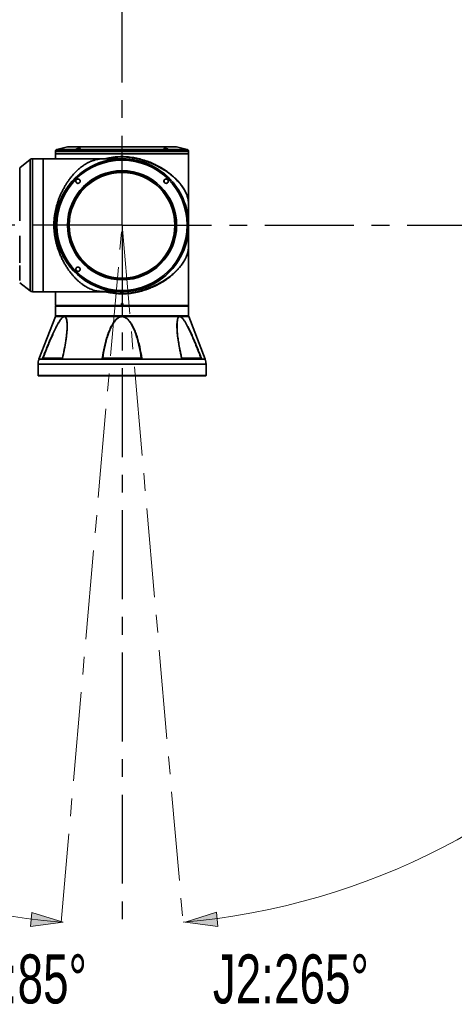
# Model space of a CAD drawing. Header units: millimetres. Extents: x 0 to 840, y 0 to 594.
# Tile 11 of 28: x 273 to 335, y 261 to 401. Entities that reach past the tile are written whole.
import ezdxf

# ---------------------------------------------------------------- set-up
doc = ezdxf.new("R2010")
doc.units = ezdxf.units.MM
doc.linetypes.add('CENTERX2', pattern=[20.32, 12.7, -2.54, 2.54, -2.54])
doc.layers.get('0').update_dxf_attribs({"lineweight": 18})
doc.layers.add('中心线层', color=6, linetype='CENTERX2', lineweight=25)
doc.layers.add('标注层', color=150, linetype='Continuous', lineweight=18)
doc.styles.add('SLDTEXTSTYLE1', font='txt', dxfattribs={"width": 0.7})
doc.dimstyles.new('SLDDIMSTYLE1', dxfattribs={"dimtxt": 7, "dimasz": 4, "dimexe": 0, "dimexo": 0.0625, "dimgap": 1.75, "dimtad": 0, "dimtih": 1, "dimtoh": 1, "dimdec": 0, "dimlfac": 10, "dimrnd": 1e-09, "dimzin": 12, "dimdsep": 46, "dimtxsty": 'SLDTEXTSTYLE1', "dimcen": 0, "dimdle": 8, "dimadec": 0, "dimazin": 3, "dimtfac": 1, "dimtdec": 3, "dimtofl": 0, "dimtmove": 0, "dimatfit": 3, "dimfxl": 1, "dimfrac": 2, "dimtolj": 1, "dimarcsym": 0})

# ---------------------------------------------------------------- blocks, each defined once
blk = doc.blocks.new('块1')
at = {"linetype": 'Continuous'}
blk.add_hatch(color=7, dxfattribs=at).paths.add_polyline_path([(1094.87, 1153.97), (1089.77, 1130.97), (1099.97, 1130.97)], flags=0)
at = {"color": 7, "linetype": 'Continuous', "lineweight": 18}
for p, q in [((1094.87, 1153.97), (1089.77, 1130.97)), ((1099.97, 1130.97), (1094.87, 1153.97)), ((1089.77, 1130.97), (1099.97, 1130.97))]:
    blk.add_line(p, q, dxfattribs=at)
blk = doc.blocks.new('SW_CENTERMARKSYMBOL_1')
at = {"layer": '中心线层', "color": 0}
for p, q in [((0, 0.1), (0, 100.05)), ((-0.1, 0), (-100.05, 0)), ((0, 0), (-0.05, 0)), ((0, 0), (0, 0.05)), ((0, 0), (0, -0.05)), ((0, 0), (0.05, 0)), ((0.1, 0), (100.05, 0)), ((0, -0.1), (0, -100.05))]:
    blk.add_line(p, q, dxfattribs=at)
blk = doc.blocks.new('SW_CENTERMARKSYMBOL_4')
at = {"layer": '中心线层', "color": 0}
for p, q in [((0, 0.1), (0, 100.05)), ((-0.1, 0), (-100.05, 0)), ((0, 0), (-0.05, 0)), ((0, 0), (0, 0.05)), ((0, 0), (0, -0.05)), ((0, 0), (0.05, 0)), ((0.1, 0), (100.05, 0)), ((0, -0.1), (0, -100.05))]:
    blk.add_line(p, q, dxfattribs=at)
blk = doc.blocks.new('*X32')
at = {"layer": '标注层', "linetype": 'Continuous'}
blk.add_hatch(color=0, dxfattribs=at).paths.add_polyline_path([(358.86, 442.08), (362.18, 444.41), (361.24, 445.36)], flags=0)
at = {"layer": '标注层', "color": 0, "linetype": 'Continuous'}
for q in [(358.86, 442.08), (381.93, 459.1)]:
    blk.add_line((376.15, 459.1), q, dxfattribs=at)
at = {"layer": '标注层', "color": 0, "insert": (391.78, 459.1), "char_height": 7, "width": 35.9151, "attachment_point": 5, "style": 'SLDTEXTSTYLE1'}
blk.add_mtext('%%C1000', dxfattribs=at)

msp = doc.modelspace()

# ---------------------------------------------------------------- linework, layer by layer
at = {"color": 7, "linetype": 'Continuous', "lineweight": 35}
for p, q in [((279.76, 383.15), (278.25, 382.77)), ((295.24, 383.16), (279.88, 383.16)), ((293.56, 382.92), (293.56, 382.9)), ((294.15, 382.8), (294.15, 382.81)), ((296.87, 382.77), (295.36, 383.15)), ((274.44, 381.36), (272.93, 380.18)), ((276.28, 381.46), (274.75, 381.46)), ((276.31, 381.47), (276.28, 381.44)), ((284.31, 381.47), (276.31, 381.47)), ((278.06, 382.53), (278.06, 382.22)), ((278.09, 382.22), (278.06, 382.19)), ((297.06, 382.22), (278.06, 382.22)), ((278.06, 382.19), (278.06, 381.47)), ((297.06, 382.19), (278.06, 382.19)), ((285.88, 381.46), (284.36, 381.46)), ((287.56, 381.46), (287.35, 381.46)), ((297.06, 382.19), (297.03, 382.22)), ((297.06, 382.22), (297.06, 382.53)), ((297.06, 372.39), (297.06, 382.19)), ((297.06, 360.5), (297.06, 371.54)), ((272.93, 363.74), (274.44, 362.57)), ((274.75, 362.46), (276.28, 362.46)), ((276.28, 362.49), (276.31, 362.46)), ((276.31, 362.46), (276.58, 362.46)), ((276.58, 362.45), (284.31, 362.45)), ((278.06, 362.45), (278.06, 360.5)), ((284.36, 362.46), (285.88, 362.46)), ((287.35, 362.46), (287.56, 362.46)), ((278.06, 360.5), (278.09, 360.47)), ((278.06, 360.5), (287.46, 360.5)), ((278.09, 360.44), (278.06, 360.41)), ((278.06, 360.41), (278.06, 359.02)), ((297.06, 360.41), (278.06, 360.41)), ((287.46, 360.47), (278.09, 360.47)), ((278.09, 360.44), (297.03, 360.44)), ((278.31, 360.47), (278.31, 360.44)), ((287.46, 360.77), (287.66, 360.77)), ((287.46, 360.5), (287.46, 360.77)), ((287.46, 360.47), (287.46, 360.5)), ((287.65, 360.47), (287.46, 360.47)), ((287.66, 360.5), (287.65, 360.47)), ((297.03, 360.47), (287.65, 360.47)), ((287.66, 360.77), (287.66, 360.5)), ((287.66, 360.5), (297.06, 360.5)), ((296.8, 360.44), (296.8, 360.47)), ((297.03, 360.47), (297.06, 360.5)), ((297.06, 360.41), (297.03, 360.44)), ((297.06, 359.02), (297.06, 360.41)), ((278.04, 358.91), (275.69, 352.81)), ((287.46, 358.91), (279.36, 358.91)), ((295.76, 358.91), (287.65, 358.91)), ((299.43, 352.81), (297.08, 358.91)), ((275.56, 352.09), (275.56, 350.49)), ((279.03, 352.93), (276.21, 352.93)), ((276.27, 352.96), (279.03, 352.96)), ((290.38, 352.93), (284.74, 352.93)), ((284.8, 352.96), (290.32, 352.96)), ((296.09, 352.96), (298.85, 352.96)), ((298.91, 352.93), (296.09, 352.93)), ((299.56, 350.49), (299.56, 352.09)), ((275.56, 350.49), (275.59, 350.46)), ((275.56, 350.49), (299.56, 350.49)), ((299.53, 350.46), (275.59, 350.46)), ((299.53, 350.46), (299.56, 350.49))]:
    msp.add_line(p, q, dxfattribs=at)
at = {"color": 8, "linetype": 'Continuous', "lineweight": 35}
for p, q in [((278.25, 382.77), (296.87, 382.77)), ((295.36, 383.15), (279.76, 383.15)), ((280.84, 382.53), (278.06, 382.53)), ((297.06, 382.53), (280.84, 382.53)), ((279.27, 358.91), (278.04, 358.91)), ((278.06, 359.02), (282.81, 359.02)), ((282.81, 359.02), (297.06, 359.02)), ((297.08, 358.91), (295.85, 358.91)), ((299.56, 352.09), (275.56, 352.09)), ((275.69, 352.81), (299.43, 352.81))]:
    msp.add_line(p, q, dxfattribs=at)
at = {"color": 7, "linetype": 'CENTERX2', "lineweight": 18}
for p, q in [((278.84, 272.34), (287.56, 371.96)), ((287.56, 371.96), (296.27, 272.34))]:
    msp.add_line(p, q, dxfattribs=at)
at = {"color": 8, "linetype": 'Continuous', "lineweight": 35}
for points in [[(274.44, 362.57), (274.44, 362.57), (274.44, 362.59), (274.44, 362.65), (274.44, 362.75), (274.44, 362.88), (274.44, 363.04), (274.44, 363.24), (274.44, 363.47), (274.44, 363.74), (274.44, 364.03), (274.44, 364.35), (274.44, 364.71), (274.44, 365.09), (274.44, 365.5), (274.44, 365.93), (274.44, 366.38), (274.44, 366.86), (274.44, 367.35), (274.44, 367.87), (274.44, 368.4), (274.44, 368.94), (274.44, 369.49), (274.44, 370.05), (274.44, 370.62), (274.44, 371.2), (274.44, 371.78), (274.44, 372.35), (274.44, 372.93), (274.44, 373.5), (274.44, 374.07), (274.44, 374.63), (274.44, 375.18), (274.44, 375.72), (274.44, 376.24), (274.44, 376.75), (274.44, 377.24), (274.44, 377.71), (274.44, 378.15), (274.44, 378.58), (274.44, 378.97), (274.44, 379.35), (274.44, 379.69), (274.44, 380), (274.44, 380.29), (274.44, 380.54), (274.44, 380.76), (274.44, 380.95), (274.44, 381.1), (274.44, 381.22), (274.44, 381.3), (274.44, 381.35), (274.44, 381.36)], [(274.75, 367.3), (274.75, 367.82), (274.75, 368.34), (274.75, 368.89), (274.75, 369.44), (274.75, 370), (274.75, 370.57), (274.75, 371.15), (274.75, 371.73), (274.75, 372.31), (274.75, 372.89), (274.75, 373.46), (274.75, 374.03), (274.75, 374.59), (274.75, 375.14), (274.75, 375.68), (274.75, 376.21), (274.75, 376.72), (274.75, 377.21), (274.75, 377.68), (274.75, 378.14), (274.75, 378.56), (274.75, 378.97), (274.75, 379.35), (274.75, 379.7), (274.75, 380.02), (274.75, 380.31), (274.75, 380.57), (274.75, 380.8), (274.75, 381), (274.75, 381.16), (274.75, 381.29), (274.75, 381.38), (274.75, 381.44), (274.75, 381.46), (274.75, 381.46)], [(284.31, 381.47), (284.31, 381.47), (284.31, 381.46), (284.31, 381.43), (284.31, 381.4)], [(272.93, 380.18), (272.93, 380.17), (272.93, 380.12), (272.93, 380.04), (272.93, 379.93), (272.93, 379.78), (272.93, 379.59), (272.93, 379.38), (272.93, 379.13), (272.93, 378.85), (272.93, 378.54), (272.93, 378.2), (272.93, 377.84), (272.93, 377.45), (272.93, 377.04), (272.93, 376.6), (272.93, 376.15), (272.93, 375.68), (272.93, 375.19), (272.93, 374.69), (272.93, 374.18), (272.93, 373.65), (272.93, 373.12), (272.93, 372.59)], [(272.93, 370.45), (272.93, 369.92), (272.93, 369.41), (272.93, 368.9), (272.93, 368.41), (272.93, 367.93), (272.93, 367.47), (272.93, 367.03), (272.93, 366.61)], [(274.75, 362.46), (274.75, 362.47), (274.75, 362.5), (274.75, 362.56), (274.75, 362.66), (274.75, 362.8), (274.75, 362.96), (274.75, 363.17), (274.75, 363.4), (274.75, 363.67), (274.75, 363.97), (274.75, 364.29), (274.75, 364.65), (274.75, 365.03), (274.75, 365.44), (274.75, 365.87), (274.75, 366.33), (274.75, 366.81), (274.75, 367.3)], [(272.93, 366.21), (272.93, 365.84), (272.93, 365.5), (272.93, 365.18), (272.93, 364.89), (272.93, 364.63), (272.93, 364.4), (272.93, 364.21), (272.93, 364.05)], [(272.93, 363.74), (272.93, 363.74)], [(284.31, 362.52), (284.31, 362.49), (284.31, 362.47), (284.31, 362.46), (284.31, 362.45)]]:
    msp.add_lwpolyline(points, dxfattribs=at)
at = {"color": 7, "linetype": 'Continuous', "lineweight": 35}
for points in [[(276.28, 362.46), (276.28, 362.48), (276.28, 362.52), (276.28, 362.61), (276.28, 362.72), (276.28, 362.88), (276.28, 363.06), (276.28, 363.28), (276.28, 363.53), (276.28, 363.81), (276.28, 364.13), (276.28, 364.47), (276.28, 364.84), (276.28, 365.23), (276.28, 365.65), (276.28, 366.1), (276.28, 366.57), (276.28, 367.05), (276.28, 367.56), (276.28, 368.08), (276.28, 368.61), (276.28, 369.16), (276.28, 369.72), (276.28, 370.29), (276.28, 370.86), (276.28, 371.44), (276.28, 372.02), (276.28, 372.6), (276.28, 373.17), (276.28, 373.75), (276.28, 374.31), (276.28, 374.87), (276.28, 375.41), (276.28, 375.95), (276.28, 376.47), (276.28, 376.97), (276.28, 377.45), (276.28, 377.91), (276.28, 378.35), (276.28, 378.77), (276.28, 379.16), (276.28, 379.53), (276.28, 379.86), (276.28, 380.17), (276.28, 380.45), (276.28, 380.69), (276.28, 380.9), (276.28, 381.08), (276.28, 381.23), (276.28, 381.34), (276.28, 381.42), (276.28, 381.46), (276.28, 381.46)], [(276.31, 381.47), (276.31, 381.47), (276.31, 381.43), (276.31, 381.36), (276.31, 381.26), (276.31, 381.12), (276.31, 380.95), (276.31, 380.74), (276.31, 380.5), (276.31, 380.23), (276.31, 379.93), (276.31, 379.6), (276.31, 379.24), (276.31, 378.86), (276.31, 378.45), (276.31, 378.01), (276.31, 377.55), (276.31, 377.08), (276.31, 376.58), (276.31, 376.07), (276.31, 375.54), (276.31, 375), (276.31, 374.44), (276.31, 373.88), (276.31, 373.31), (276.31, 372.74), (276.31, 372.16), (276.31, 371.58), (276.31, 371), (276.31, 370.43), (276.31, 369.86), (276.31, 369.3), (276.31, 368.75), (276.31, 368.22), (276.31, 367.69), (276.31, 367.18), (276.31, 366.69), (276.31, 366.22), (276.31, 365.77), (276.31, 365.34), (276.31, 364.94), (276.31, 364.57), (276.31, 364.22), (276.31, 363.9), (276.31, 363.6), (276.31, 363.34), (276.31, 363.12), (276.31, 362.92), (276.31, 362.76), (276.31, 362.63), (276.31, 362.54), (276.31, 362.48), (276.31, 362.46)], [(284.36, 381.46), (284.36, 381.46), (284.36, 381.46), (284.36, 381.46), (284.36, 381.46)], [(284.36, 362.47), (284.36, 362.47), (284.36, 362.47), (284.36, 362.46), (284.36, 362.46)]]:
    msp.add_lwpolyline(points, dxfattribs=at)
for radius in [9.5, 9.31, 7.8, 7.64, 7.63, 7.55]:
    msp.add_circle((287.56, 371.96), radius, dxfattribs=at)
at = {"color": 7, "linetype": 'Continuous', "lineweight": 18}
msp.add_arc((287.56, 371.96), 100, 275, 265, dxfattribs=at)
at = {"color": 7, "linetype": 'Continuous', "lineweight": 35}
for centre, radius, start, end in [((278.31, 382.53), 0.25, 104.0362, 180), ((279.88, 382.66), 0.5, 90, 104.0362), ((295.24, 382.66), 0.5, 75.9638, 90), ((296.81, 382.53), 0.25, 0, 75.9638), ((274.75, 380.96), 0.5, 90, 127.875), ((287.56, 371.96), 9.5, 45, 270), ((284.31, 381.35), 0.126, 67.6684, 90), ((287.56, 371.96), 9.51, 0.6025, 92.2577), ((287.56, 371.96), 9.51, 268.2671, 359.3975), ((287.56, 371.96), 9.51, 359.3975, 0.6025), ((287.56, 371.96), 9.5, 270, 355), ((274.75, 362.96), 0.5, 232.125, 270), ((276.6, 362.45), 0.022, 179.2325, 180.6025), ((284.31, 362.58), 0.126, 270, 292.3316), ((277.76, 359.02), 0.3, 338.9625, 0), ((279.32, 358.9), 0.0559, 164.8344, 182.5244), ((279.41, 358.89), 0.0569, 158.5036, 176.1909), ((285.96, 358.73), 1.51, 6.1621, 6.8132), ((289.13, 358.74), 1.48, 173.1807, 173.8446), ((295.7, 358.89), 0.0569, 3.8072, 21.4962), ((295.8, 358.9), 0.0558, 357.4693, 15.1704), ((297.36, 359.02), 0.3, 180, 201.0375), ((277.56, 352.09), 2, 158.9625, 180), ((297.56, 352.09), 2, 0, 21.0375)]:
    msp.add_arc(centre, radius, start, end, dxfattribs=at)
for points, knots in [([(281.49, 382.95), (281.5, 382.95), (281.53, 382.95), (281.57, 382.94), (281.59, 382.93), (281.56, 382.9), (281.49, 382.87), (281.39, 382.84), (281.27, 382.82), (281.16, 382.8), (281.09, 382.8), (281.04, 382.79), (281, 382.8), (280.96, 382.8), (280.94, 382.82), (280.96, 382.84), (281.03, 382.87), (281.14, 382.9), (281.26, 382.93), (281.37, 382.94), (281.44, 382.95), (281.47, 382.95), (281.49, 382.95)], [0, 0, 0, 0, 0.041849, 0.083804, 0.167099, 0.250383, 0.33367, 0.416953, 0.500248, 0.583575, 0.62531, 0.667349, 0.709397, 0.751151, 0.834563, 0.917917, 1.001214, 1.084474, 1.167702, 1.250932, 1.292887, 1.334691, 1.334691, 1.334691, 1.334691]), ([(281.48, 382.94), (281.46, 382.94), (281.43, 382.94), (281.36, 382.93), (281.26, 382.92), (281.17, 382.9), (281.11, 382.88), (281.08, 382.87), (281.07, 382.86), (281.06, 382.86), (281.06, 382.86), (281.05, 382.86), (281.03, 382.85), (280.98, 382.83), (280.96, 382.81), (280.97, 382.81), (280.97, 382.81)], [0, 0, 0, 0, 0.0448826, 0.0899427, 0.1794134, 0.2690085, 0.3140716, 0.3366848, 0.3479303, 0.3558355, 0.3580725, 0.3587629, 0.3591661, 0.4489073, 0.5386206, 0.5406299, 0.5406299, 0.5406299, 0.5406299]), ([(281.56, 382.92), (281.56, 382.92), (281.55, 382.93), (281.52, 382.94), (281.49, 382.94), (281.48, 382.94)], [0, 0, 0, 0, 0.04679728, 0.07081183, 0.09475741, 0.09475741, 0.09475741, 0.09475741]), ([(294.01, 382.89), (294.04, 382.88), (294.11, 382.86), (294.16, 382.83), (294.18, 382.81), (294.16, 382.8), (294.13, 382.8), (294.1, 382.79), (294.05, 382.79), (294, 382.8), (293.92, 382.81), (293.82, 382.82), (293.7, 382.85), (293.6, 382.88), (293.54, 382.91), (293.53, 382.93), (293.55, 382.94), (293.57, 382.95), (293.61, 382.95), (293.65, 382.95), (293.71, 382.95), (293.79, 382.94), (293.89, 382.92), (293.97, 382.9), (294.01, 382.89)], [0, 0, 0, 0, 0.083345, 0.166628, 0.249845, 0.291526, 0.333439, 0.375262, 0.41705, 0.458998, 0.500734, 0.584114, 0.667491, 0.75086, 0.834116, 0.917386, 0.959213, 1.001108, 1.042828, 1.084788, 1.126554, 1.168444, 1.251713, 1.335045, 1.335045, 1.335045, 1.335045]), ([(294, 382.88), (293.96, 382.89), (293.89, 382.91), (293.79, 382.93), (293.71, 382.94), (293.66, 382.94), (293.62, 382.94), (293.59, 382.94), (293.56, 382.93), (293.56, 382.93), (293.55, 382.92)], [0, 0, 0, 0, 0.0906341, 0.1810799, 0.2265325, 0.2718309, 0.3173307, 0.3625771, 0.408033, 0.4534445, 0.4534445, 0.4534445, 0.4534445]), ([(294.14, 382.82), (294.12, 382.83), (294.09, 382.85), (294.03, 382.87), (294, 382.88)], [0, 0, 0, 0, 0.0772714, 0.1546278, 0.1546278, 0.1546278, 0.1546278]), ([(277.82, 371.96), (277.82, 372.12), (277.82, 372.44), (277.86, 372.92), (277.92, 373.4), (278, 373.86), (278.1, 374.32), (278.21, 374.76), (278.35, 375.21), (278.5, 375.66), (278.68, 376.11), (278.88, 376.57), (279.1, 377.01), (279.33, 377.43), (279.56, 377.83), (279.82, 378.22), (280.13, 378.65), (280.51, 379.13), (280.98, 379.64), (281.49, 380.11), (281.98, 380.49), (282.42, 380.76), (282.77, 380.95), (283.13, 381.11), (283.5, 381.24), (283.89, 381.34), (284.17, 381.38), (284.31, 381.4)], [0, 0, 0, 0, 0.375806, 0.757502, 1.145975, 1.542066, 1.90947, 2.28766, 2.677104, 3.078235, 3.502192, 3.940343, 4.39304, 4.833354, 5.263157, 5.710419, 6.1753, 6.864977, 7.607187, 8.402205, 9.250251, 9.810227, 10.325549, 10.796291, 11.338917, 11.854085, 12.341352, 12.341352, 12.341352, 12.341352]), ([(284.31, 381.4), (284.32, 381.4), (284.33, 381.41), (284.34, 381.42), (284.36, 381.44), (284.36, 381.45), (284.36, 381.46)], [0, 0, 0, 0, 0.0007568, 0.00559924, 0.03688779, 0.07377514, 0.07377514, 0.07377514, 0.07377514]), ([(284.36, 381.46), (284.41, 381.46), (284.52, 381.46), (284.7, 381.46), (284.87, 381.46), (284.97, 381.46), (285.01, 381.46)], [0, 0, 0, 0, 0.1833952, 0.3664795, 0.5495241, 0.6482963, 0.6482963, 0.6482963, 0.6482963]), ([(287.38, 381.46), (287.36, 381.46), (287.3, 381.46), (287.17, 381.46), (287, 381.46), (286.86, 381.46), (286.74, 381.46), (286.63, 381.46), (286.49, 381.46), (286.27, 381.46), (285.99, 381.46), (285.6, 381.46), (285.25, 381.46), (285.02, 381.46), (284.96, 381.46)], [0, 0, 0, 0, 0.084932, 0.352299, 0.56621, 0.727068, 0.834861, 0.930411, 1.082364, 1.291919, 1.559473, 1.886125, 2.274446, 2.413968, 2.413968, 2.413968, 2.413968]), ([(291.17, 381.1), (291.1, 381.12), (290.99, 381.13), (290.86, 381.16), (290.79, 381.17), (290.75, 381.18), (290.74, 381.18), (290.74, 381.18), (290.74, 381.18), (290.74, 381.18), (290.74, 381.18), (290.74, 381.18), (290.74, 381.18), (290.74, 381.18)], [0, 0, 0, 0, 0.2196767, 0.3295519, 0.4121428, 0.4328901, 0.4381276, 0.4394627, 0.4398092, 0.4399025, 0.4399285, 0.4399372, 0.4399419, 0.4399419, 0.4399419, 0.4399419]), ([(280.99, 378.11), (280.99, 378.09), (281.02, 378.05), (281.09, 377.99), (281.19, 377.94), (281.3, 377.94), (281.41, 377.97), (281.49, 378.03), (281.55, 378.12), (281.58, 378.22), (281.58, 378.31), (281.56, 378.36), (281.55, 378.39), (281.54, 378.42), (281.51, 378.47), (281.44, 378.53), (281.34, 378.57), (281.23, 378.58), (281.12, 378.55), (281.03, 378.49), (280.97, 378.4), (280.94, 378.3), (280.95, 378.19), (280.97, 378.13), (280.99, 378.11)], [0, 0, 0, 0, 0.045265, 0.156707, 0.268148, 0.378507, 0.485965, 0.590113, 0.69216, 0.794221, 0.8983, 0.945313, 0.969272, 0.993363, 1.038629, 1.150067, 1.261479, 1.371445, 1.478559, 1.582733, 1.685143, 1.78756, 1.891652, 1.986626, 1.986626, 1.986626, 1.986626]), ([(281.48, 378.47), (281.49, 378.46), (281.51, 378.44), (281.53, 378.4), (281.55, 378.35), (281.57, 378.27), (281.56, 378.17), (281.51, 378.08), (281.44, 378.01), (281.35, 377.96), (281.25, 377.95), (281.16, 377.97), (281.09, 378.01), (281.05, 378.05), (281.02, 378.08), (281, 378.11), (280.98, 378.16), (280.96, 378.24), (280.97, 378.34), (281.02, 378.43), (281.09, 378.51), (281.18, 378.55), (281.28, 378.56), (281.38, 378.54), (281.44, 378.5), (281.47, 378.48), (281.48, 378.47)], [0, 0, 0, 0, 0.045643, 0.085441, 0.130181, 0.220399, 0.323875, 0.424059, 0.521157, 0.61704, 0.714019, 0.813841, 0.917035, 0.942018, 0.987205, 1.026933, 1.071674, 1.161903, 1.264915, 1.364889, 1.462217, 1.558533, 1.655747, 1.755394, 1.858138, 1.883081, 1.883081, 1.883081, 1.883081]), ([(293.63, 378.04), (293.64, 378.03), (293.68, 377.99), (293.75, 377.96), (293.85, 377.94), (293.95, 377.95), (294.05, 378), (294.12, 378.08), (294.17, 378.18), (294.17, 378.3), (294.15, 378.38), (294.12, 378.44), (294.1, 378.46), (294.07, 378.49), (294.03, 378.52), (293.96, 378.56), (293.86, 378.58), (293.75, 378.57), (293.66, 378.52), (293.58, 378.44), (293.54, 378.33), (293.53, 378.22), (293.56, 378.12), (293.61, 378.06), (293.63, 378.04)], [0, 0, 0, 0, 0.045283, 0.136625, 0.239172, 0.344109, 0.452239, 0.56291, 0.67431, 0.784287, 0.891408, 0.941711, 0.967511, 0.993497, 1.038777, 1.130113, 1.232926, 1.337769, 1.445506, 1.555824, 1.667254, 1.777622, 1.885126, 1.986604, 1.986604, 1.986604, 1.986604]), ([(294.06, 378.47), (294.07, 378.46), (294.11, 378.42), (294.14, 378.35), (294.16, 378.26), (294.14, 378.16), (294.09, 378.07), (294.01, 378), (293.92, 377.96), (293.81, 377.95), (293.71, 377.98), (293.65, 378.03), (293.6, 378.09), (293.56, 378.16), (293.55, 378.26), (293.56, 378.36), (293.61, 378.45), (293.69, 378.52), (293.79, 378.56), (293.89, 378.56), (293.99, 378.53), (294.04, 378.49), (294.06, 378.47)], [0, 0, 0, 0, 0.044777, 0.135171, 0.232268, 0.331618, 0.434048, 0.539166, 0.645355, 0.750283, 0.852055, 0.941354, 0.986132, 1.076534, 1.173363, 1.272837, 1.375697, 1.48118, 1.587307, 1.691794, 1.793185, 1.882727, 1.882727, 1.882727, 1.882727]), ([(297.06, 372.28), (297.06, 372.3), (297.06, 372.34), (297.06, 372.45), (297.06, 372.57), (297.06, 372.69), (297.06, 372.82), (297.06, 373), (297.06, 373.23), (297.06, 373.53), (297.06, 373.9), (297.06, 374.18), (297.06, 374.34), (297.06, 374.34)], [0, 0, 0, 0, 0.135522, 0.350854, 0.52027, 0.645797, 0.778579, 0.951883, 1.16591, 1.421192, 1.718843, 2.06104, 2.064279, 2.064279, 2.064279, 2.064279]), ([(278.17, 370.45), (278.16, 370.52), (278.14, 370.7), (278.1, 370.99), (278.08, 371.32), (278.06, 371.65), (278.06, 371.96), (278.06, 372.25), (278.07, 372.56), (278.09, 372.84), (278.12, 373.06), (278.13, 373.2), (278.14, 373.27), (278.15, 373.3)], [0, 0, 0, 0, 0.220609, 0.545676, 0.881731, 1.217359, 1.524678, 1.794179, 2.106998, 2.444903, 2.625632, 2.779323, 2.856592, 2.856592, 2.856592, 2.856592]), ([(284.31, 362.52), (284.2, 362.54), (283.94, 362.57), (283.61, 362.65), (283.29, 362.76), (282.98, 362.88), (282.68, 363.02), (282.37, 363.19), (282.05, 363.4), (281.72, 363.64), (281.41, 363.9), (281.11, 364.17), (280.83, 364.45), (280.57, 364.74), (280.32, 365.04), (280.05, 365.38), (279.77, 365.78), (279.48, 366.23), (279.21, 366.7), (278.96, 367.2), (278.72, 367.73), (278.52, 368.24), (278.35, 368.71), (278.22, 369.16), (278.1, 369.61), (277.99, 370.12), (277.9, 370.69), (277.83, 371.33), (277.82, 371.75), (277.82, 371.96)], [0, 0, 0, 0, 0.410654, 0.868499, 1.298221, 1.740806, 2.157256, 2.606354, 3.08815, 3.581346, 4.057061, 4.51533, 4.956194, 5.3797, 5.785902, 6.174856, 6.711468, 7.22446, 7.714087, 8.247776, 8.761614, 9.256145, 9.659594, 10.051232, 10.431494, 10.800856, 11.326889, 11.839745, 12.341471, 12.341471, 12.341471, 12.341471]), ([(297.06, 369.58), (297.06, 369.58), (297.06, 369.74), (297.06, 370.03), (297.06, 370.4), (297.06, 370.7), (297.06, 370.93), (297.06, 371.1), (297.06, 371.24), (297.06, 371.36), (297.06, 371.48), (297.06, 371.6), (297.06, 371.69), (297.06, 371.72), (297.06, 371.72)], [0, 0, 0, 0, 0.007996, 0.331833, 0.613511, 0.855093, 1.057638, 1.221648, 1.347314, 1.466096, 1.626409, 1.830175, 2.079376, 2.144462, 2.144462, 2.144462, 2.144462]), ([(278.59, 368.79), (278.59, 368.79), (278.59, 368.79), (278.59, 368.79), (278.59, 368.79), (278.59, 368.78), (278.59, 368.78), (278.6, 368.77), (278.61, 368.74), (278.64, 368.67), (278.7, 368.53), (278.74, 368.42), (278.77, 368.35)], [0, 0, 0, 0, 0.0000163, 0.000045, 0.0001463, 0.0005223, 0.0019584, 0.007568, 0.0297448, 0.1179228, 0.2352921, 0.4699511, 0.4699511, 0.4699511, 0.4699511]), ([(281.04, 365.44), (281.05, 365.43), (281.08, 365.4), (281.16, 365.37), (281.26, 365.35), (281.36, 365.36), (281.46, 365.41), (281.53, 365.49), (281.58, 365.59), (281.58, 365.71), (281.56, 365.79), (281.52, 365.85), (281.49, 365.89), (281.44, 365.93), (281.37, 365.97), (281.27, 365.99), (281.16, 365.98), (281.07, 365.93), (280.99, 365.85), (280.95, 365.74), (280.94, 365.63), (280.97, 365.53), (281.02, 365.47), (281.04, 365.44)], [0, 0, 0, 0, 0.045282, 0.136619, 0.239439, 0.344282, 0.452017, 0.562339, 0.673769, 0.784149, 0.891646, 0.941842, 0.993475, 1.038758, 1.130102, 1.23265, 1.337588, 1.445723, 1.556396, 1.667797, 1.777774, 1.884898, 1.986591, 1.986591, 1.986591, 1.986591]), ([(281.48, 365.88), (281.49, 365.87), (281.52, 365.84), (281.55, 365.77), (281.57, 365.67), (281.55, 365.57), (281.51, 365.48), (281.43, 365.41), (281.33, 365.37), (281.22, 365.37), (281.13, 365.4), (281.06, 365.45), (281.01, 365.5), (280.98, 365.57), (280.96, 365.67), (280.98, 365.77), (281.03, 365.86), (281.1, 365.93), (281.2, 365.97), (281.31, 365.97), (281.4, 365.94), (281.45, 365.9), (281.48, 365.88)], [0, 0, 0, 0, 0.044777, 0.135179, 0.232009, 0.331484, 0.434344, 0.539827, 0.645954, 0.750441, 0.85183, 0.941367, 0.986142, 1.076537, 1.173636, 1.272984, 1.375413, 1.480532, 1.586721, 1.691649, 1.793421, 1.882727, 1.882727, 1.882727, 1.882727]), ([(284.36, 362.47), (284.36, 362.48), (284.36, 362.49), (284.35, 362.5), (284.34, 362.51), (284.33, 362.52), (284.32, 362.52), (284.32, 362.52), (284.31, 362.52), (284.31, 362.52)], [0, 0, 0, 0, 0.03693236, 0.05540068, 0.06463505, 0.07088375, 0.07276544, 0.07340804, 0.07386794, 0.07386794, 0.07386794, 0.07386794]), ([(285.02, 362.47), (284.98, 362.47), (284.87, 362.47), (284.7, 362.47), (284.52, 362.47), (284.41, 362.47), (284.36, 362.47)], [0, 0, 0, 0, 0.110077, 0.2931803, 0.4758095, 0.6578728, 0.6578728, 0.6578728, 0.6578728]), ([(284.98, 362.47), (285.1, 362.47), (285.34, 362.47), (285.66, 362.47), (285.91, 362.47), (286.11, 362.47), (286.26, 362.47), (286.42, 362.47), (286.61, 362.47), (286.83, 362.47), (287.06, 362.47), (287.26, 362.47), (287.35, 362.47), (287.38, 362.47)], [0, 0, 0, 0, 0.284711, 0.555512, 0.775777, 0.946643, 1.071153, 1.212568, 1.398134, 1.627567, 1.900798, 2.218273, 2.395043, 2.395043, 2.395043, 2.395043]), ([(287.38, 362.47), (287.39, 362.47), (287.4, 362.47), (287.38, 362.47), (287.38, 362.47)], [0, 0, 0, 0, 0.01501494, 0.02039949, 0.02039949, 0.02039949, 0.02039949]), ([(276.21, 352.93), (276.42, 353.49), (276.64, 354.04), (276.97, 354.87), (277.09, 355.14), (277.32, 355.68), (277.44, 355.96), (277.62, 356.36), (277.68, 356.5), (277.81, 356.76), (277.87, 356.9), (278, 357.16), (278.07, 357.29), (278.2, 357.55), (278.27, 357.67), (278.41, 357.92), (278.48, 358.04), (278.59, 358.22), (278.62, 358.27), (278.7, 358.38), (278.74, 358.44), (278.82, 358.54), (278.86, 358.59), (278.92, 358.66), (278.94, 358.68), (278.98, 358.73), (279, 358.75), (279.06, 358.8), (279.1, 358.84), (279.17, 358.87), (279.19, 358.88), (279.23, 358.9), (279.25, 358.91), (279.27, 358.91)], [0, 0, 0, 0, 1.698579, 1.698579, 2.547869, 2.547869, 3.397158, 3.397158, 3.821803, 3.821803, 4.246448, 4.246448, 4.671093, 4.671093, 5.095738, 5.095738, 5.520382, 5.520382, 5.732705, 5.732705, 5.945027, 5.945027, 6.15735, 6.15735, 6.263511, 6.263511, 6.369672, 6.369672, 6.581994, 6.581994, 6.688156, 6.688156, 6.794317, 6.794317, 6.794317, 6.794317]), ([(279.27, 358.89), (279.25, 358.89), (279.23, 358.88), (279.19, 358.87), (279.17, 358.86), (279.1, 358.82), (279.06, 358.79), (278.98, 358.71), (278.94, 358.67), (278.86, 358.57), (278.82, 358.52), (278.75, 358.42), (278.71, 358.37), (278.63, 358.26), (278.6, 358.2), (278.49, 358.02), (278.42, 357.9), (278.29, 357.66), (278.22, 357.53), (278.09, 357.28), (278.03, 357.15), (277.9, 356.89), (277.84, 356.76), (277.72, 356.49), (277.66, 356.36), (277.48, 355.96), (277.36, 355.69), (277.14, 355.15), (277.02, 354.88), (276.7, 354.06), (276.48, 353.51), (276.28, 352.96)], [0, 0, 0, 0, 0.104941, 0.104941, 0.209882, 0.209882, 0.419764, 0.419764, 0.629646, 0.629646, 0.839528, 0.839528, 1.04941, 1.04941, 1.259292, 1.259292, 1.679057, 1.679057, 2.098821, 2.098821, 2.518585, 2.518585, 2.938349, 2.938349, 3.358113, 3.358113, 4.197641, 4.197641, 5.03717, 5.03717, 6.716226, 6.716226, 6.716226, 6.716226]), ([(284.74, 352.93), (284.82, 353.49), (284.91, 354.04), (285.1, 354.87), (285.16, 355.14), (285.31, 355.68), (285.4, 355.96), (285.53, 356.36), (285.58, 356.5), (285.68, 356.76), (285.74, 356.9), (285.85, 357.16), (285.91, 357.29), (286.04, 357.55), (286.11, 357.67), (286.25, 357.92), (286.33, 358.04), (286.46, 358.22), (286.5, 358.27), (286.6, 358.38), (286.65, 358.44), (286.75, 358.54), (286.81, 358.59), (286.89, 358.66), (286.92, 358.68), (286.98, 358.73), (287.01, 358.75), (287.11, 358.8), (287.18, 358.84), (287.28, 358.87), (287.32, 358.88), (287.39, 358.9), (287.43, 358.91), (287.46, 358.91)], [0, 0, 0, 0, 1.715421, 1.715421, 2.573132, 2.573132, 3.430843, 3.430843, 3.859698, 3.859698, 4.288553, 4.288553, 4.717409, 4.717409, 5.146264, 5.146264, 5.575119, 5.575119, 5.789547, 5.789547, 6.003975, 6.003975, 6.218402, 6.218402, 6.325616, 6.325616, 6.43283, 6.43283, 6.647258, 6.647258, 6.754472, 6.754472, 6.861685, 6.861685, 6.861685, 6.861685]), ([(287.47, 358.89), (287.43, 358.89), (287.39, 358.88), (287.32, 358.87), (287.29, 358.86), (287.18, 358.82), (287.12, 358.79), (286.99, 358.71), (286.93, 358.67), (286.82, 358.57), (286.77, 358.52), (286.67, 358.42), (286.62, 358.37), (286.53, 358.26), (286.48, 358.2), (286.36, 358.02), (286.28, 357.9), (286.14, 357.66), (286.07, 357.53), (285.95, 357.28), (285.89, 357.15), (285.78, 356.89), (285.73, 356.76), (285.63, 356.49), (285.58, 356.36), (285.44, 355.96), (285.36, 355.69), (285.22, 355.15), (285.15, 354.88), (284.97, 354.06), (284.88, 353.51), (284.8, 352.96)], [0, 0, 0, 0, 0.105983, 0.105983, 0.211967, 0.211967, 0.423933, 0.423933, 0.6359, 0.6359, 0.847866, 0.847866, 1.059833, 1.059833, 1.2718, 1.2718, 1.695733, 1.695733, 2.119666, 2.119666, 2.543599, 2.543599, 2.967532, 2.967532, 3.391466, 3.391466, 4.239332, 4.239332, 5.087198, 5.087198, 6.782931, 6.782931, 6.782931, 6.782931]), ([(287.65, 358.91), (287.73, 358.9), (287.8, 358.89), (287.91, 358.85), (287.94, 358.83), (288.01, 358.8), (288.04, 358.78), (288.14, 358.73), (288.2, 358.68), (288.28, 358.61), (288.31, 358.59), (288.37, 358.54), (288.39, 358.51), (288.52, 358.38), (288.62, 358.27), (288.79, 358.04), (288.87, 357.91), (289.01, 357.67), (289.08, 357.54), (289.21, 357.28), (289.27, 357.15), (289.44, 356.76), (289.54, 356.5), (289.72, 355.96), (289.8, 355.69), (289.95, 355.14), (290.02, 354.87), (290.2, 354.04), (290.3, 353.49), (290.38, 352.93)], [0, 0, 0, 0, 0.214422, 0.214422, 0.321634, 0.321634, 0.428845, 0.428845, 0.643267, 0.643267, 0.750479, 0.750479, 0.85769, 0.85769, 1.286535, 1.286535, 1.71538, 1.71538, 2.144225, 2.144225, 2.573069, 2.573069, 3.430759, 3.430759, 4.288449, 4.288449, 5.146139, 5.146139, 6.861519, 6.861519, 6.861519, 6.861519]), ([(290.31, 352.96), (290.24, 353.51), (290.14, 354.06), (289.96, 354.88), (289.9, 355.15), (289.75, 355.69), (289.67, 355.96), (289.49, 356.49), (289.4, 356.76), (289.23, 357.14), (289.17, 357.27), (289.05, 357.53), (288.98, 357.65), (288.84, 357.9), (288.76, 358.02), (288.59, 358.25), (288.5, 358.37), (288.38, 358.5), (288.35, 358.52), (288.3, 358.57), (288.27, 358.6), (288.19, 358.67), (288.13, 358.71), (288.03, 358.77), (288, 358.78), (287.94, 358.82), (287.9, 358.83), (287.8, 358.87), (287.73, 358.89), (287.65, 358.89)], [0, 0, 0, 0, 1.6957, 1.6957, 2.543551, 2.543551, 3.391401, 3.391401, 4.239251, 4.239251, 4.663176, 4.663176, 5.087101, 5.087101, 5.511026, 5.511026, 5.934951, 5.934951, 6.040933, 6.040933, 6.146914, 6.146914, 6.358877, 6.358877, 6.464858, 6.464858, 6.570839, 6.570839, 6.782802, 6.782802, 6.782802, 6.782802]), ([(295.85, 358.91), (295.89, 358.9), (295.93, 358.89), (295.99, 358.85), (296.01, 358.83), (296.06, 358.8), (296.08, 358.78), (296.14, 358.73), (296.18, 358.68), (296.24, 358.61), (296.26, 358.59), (296.3, 358.54), (296.32, 358.51), (296.42, 358.38), (296.5, 358.27), (296.64, 358.04), (296.71, 357.91), (296.85, 357.67), (296.92, 357.54), (297.05, 357.28), (297.12, 357.15), (297.31, 356.76), (297.43, 356.5), (297.68, 355.96), (297.79, 355.69), (298.03, 355.14), (298.14, 354.87), (298.48, 354.04), (298.7, 353.49), (298.91, 352.93)], [0, 0, 0, 0, 0.212319, 0.212319, 0.318478, 0.318478, 0.424638, 0.424638, 0.636956, 0.636956, 0.743116, 0.743116, 0.849275, 0.849275, 1.273913, 1.273913, 1.69855, 1.69855, 2.123188, 2.123188, 2.547825, 2.547825, 3.3971, 3.3971, 4.246375, 4.246375, 5.09565, 5.09565, 6.7942, 6.7942, 6.7942, 6.7942]), ([(298.84, 352.96), (298.63, 353.51), (298.42, 354.06), (298.09, 354.88), (297.98, 355.15), (297.75, 355.69), (297.64, 355.96), (297.4, 356.49), (297.28, 356.76), (297.09, 357.14), (297.03, 357.27), (296.9, 357.53), (296.84, 357.65), (296.7, 357.9), (296.63, 358.02), (296.49, 358.25), (296.41, 358.37), (296.32, 358.5), (296.3, 358.52), (296.26, 358.57), (296.24, 358.6), (296.18, 358.67), (296.14, 358.71), (296.08, 358.77), (296.06, 358.78), (296.01, 358.82), (295.99, 358.83), (295.93, 358.87), (295.89, 358.89), (295.85, 358.89)], [0, 0, 0, 0, 1.679031, 1.679031, 2.518547, 2.518547, 3.358062, 3.358062, 4.197578, 4.197578, 4.617336, 4.617336, 5.037094, 5.037094, 5.456851, 5.456851, 5.876609, 5.876609, 5.981549, 5.981549, 6.086488, 6.086488, 6.296367, 6.296367, 6.401306, 6.401306, 6.506246, 6.506246, 6.716125, 6.716125, 6.716125, 6.716125]), ([(279.62, 358.55), (279.64, 358.46), (279.68, 358.28), (279.72, 357.88), (279.72, 357.37), (279.69, 356.75), (279.63, 356.11), (279.51, 355.26), (279.32, 354.2), (279.13, 353.36), (279.03, 352.93)], [0, 0, 0, 0, 0.320137, 0.705175, 1.335027, 1.967192, 2.601318, 3.233852, 4.457915, 5.682268, 5.682268, 5.682268, 5.682268]), ([(279.22, 353.82), (279.25, 353.95), (279.37, 354.49), (279.5, 355.25), (279.61, 356.09), (279.68, 356.73), (279.71, 357.35), (279.7, 357.87), (279.67, 358.28), (279.62, 358.54), (279.56, 358.7), (279.52, 358.75), (279.51, 358.77)], [0, 0, 0, 0, 0.368891, 1.533292, 2.145848, 2.759903, 3.372096, 3.982104, 4.353226, 4.723249, 4.915288, 5.025998, 5.025998, 5.025998, 5.025998]), ([(296.09, 352.93), (296, 353.32), (295.82, 354.1), (295.6, 355.26), (295.48, 356.21), (295.42, 356.94), (295.4, 357.47), (295.4, 357.99), (295.45, 358.29), (295.47, 358.44)], [0, 0, 0, 0, 1.13083, 2.262415, 3.392019, 3.931551, 4.470891, 5.034013, 5.576978, 5.576978, 5.576978, 5.576978]), ([(295.62, 358.79), (295.61, 358.78), (295.57, 358.72), (295.52, 358.61), (295.48, 358.43), (295.44, 358.22), (295.42, 357.89), (295.41, 357.45), (295.43, 356.92), (295.48, 356.29), (295.58, 355.55), (295.72, 354.69), (295.86, 353.92), (295.98, 353.44), (296.02, 353.24)], [0, 0, 0, 0, 0.101192, 0.306278, 0.515301, 0.783956, 1.05284, 1.602819, 2.124934, 2.649166, 3.456967, 4.264959, 5.081276, 5.638872, 5.638872, 5.638872, 5.638872]), ([(276.27, 352.96), (276.25, 352.96), (276.24, 352.96), (276.22, 352.95), (276.21, 352.94), (276.21, 352.93)], [0, 0, 0, 0, 0.03454719, 0.03454719, 0.06909439, 0.06909439, 0.06909439, 0.06909439]), ([(279.03, 352.96), (279.02, 352.96), (279.02, 352.96), (279.02, 352.95), (279.02, 352.94), (279.03, 352.93)], [0, 0, 0, 0, 0.01853561, 0.01853561, 0.03707121, 0.03707121, 0.03707121, 0.03707121]), ([(284.8, 352.96), (284.79, 352.96), (284.78, 352.96), (284.76, 352.95), (284.75, 352.94), (284.74, 352.93)], [0, 0, 0, 0, 0.033766, 0.033766, 0.06753201, 0.06753201, 0.06753201, 0.06753201]), ([(290.32, 352.96), (290.33, 352.96), (290.34, 352.96), (290.36, 352.95), (290.37, 352.94), (290.38, 352.93)], [0, 0, 0, 0, 0.033766, 0.033766, 0.06753201, 0.06753201, 0.06753201, 0.06753201]), ([(296.09, 352.96), (296.1, 352.96), (296.1, 352.96), (296.1, 352.95), (296.1, 352.94), (296.09, 352.93)], [0, 0, 0, 0, 0.01853561, 0.01853561, 0.03707121, 0.03707121, 0.03707121, 0.03707121]), ([(298.85, 352.96), (298.86, 352.96), (298.88, 352.96), (298.9, 352.95), (298.9, 352.94), (298.91, 352.93)], [0, 0, 0, 0, 0.03454719, 0.03454719, 0.06909439, 0.06909439, 0.06909439, 0.06909439])]:
    msp.add_open_spline(points, degree=3, knots=knots, dxfattribs=at)
at = {"color": 8, "linetype": 'Continuous', "lineweight": 35}
for points, knots in [([(285.15, 381.46), (285.18, 381.47), (285.36, 381.52), (285.74, 381.59), (286.3, 381.69), (286.93, 381.75), (287.5, 381.77), (288.03, 381.76), (288.5, 381.72), (288.97, 381.66), (289.58, 381.56), (290.33, 381.39), (290.88, 381.2), (291.17, 381.1)], [0, 0, 0, 0, 0.10049, 0.542792, 1.170974, 1.801401, 2.410927, 2.864394, 3.340618, 3.807308, 4.279476, 5.176426, 6.121633, 6.121633, 6.121633, 6.121633]), ([(290.74, 381.18), (290.49, 381.25), (289.98, 381.4), (289.19, 381.58), (288.38, 381.7), (287.55, 381.76), (286.73, 381.7), (286.03, 381.6), (285.61, 381.5), (285.45, 381.46)], [0, 0, 0, 0, 0.812686, 1.627193, 2.441651, 3.255865, 4.06809, 4.881095, 5.372964, 5.372964, 5.372964, 5.372964]), ([(290.74, 381.18), (291, 381.09), (291.52, 380.91), (292.26, 380.59), (292.96, 380.24), (293.67, 379.81), (294.39, 379.31), (295.07, 378.73), (295.66, 378.13), (296.15, 377.52), (296.54, 376.9), (296.78, 376.39), (296.92, 375.98), (296.99, 375.66), (297.03, 375.4), (297.05, 375.16), (297.05, 374.99), (297.06, 374.79), (297.06, 374.54), (297.06, 374.35), (297.06, 374.24), (297.06, 374.23)], [0, 0, 0, 0, 0.649405, 1.301422, 1.959364, 2.618324, 3.496785, 4.375896, 5.251792, 6.129918, 7.008303, 7.885602, 8.325993, 8.76619, 9.207241, 9.372889, 9.539102, 9.705536, 9.87308, 10.095554, 10.123093, 10.123093, 10.123093, 10.123093]), ([(291.17, 381.1), (291.3, 381.06), (291.57, 380.96), (291.95, 380.8), (292.34, 380.62), (292.73, 380.42), (293.11, 380.21), (293.49, 379.98), (293.84, 379.75), (294.16, 379.52), (294.46, 379.29), (294.75, 379.05), (294.97, 378.85), (295.14, 378.69), (295.26, 378.57), (295.39, 378.44), (295.51, 378.31), (295.64, 378.17), (295.78, 378.01), (295.94, 377.81), (296.12, 377.56), (296.3, 377.3), (296.47, 377.02), (296.61, 376.75), (296.74, 376.47), (296.84, 376.23), (296.9, 376.02), (296.94, 375.88), (296.97, 375.74), (297, 375.59), (297.02, 375.43), (297.04, 375.27), (297.05, 375.1), (297.05, 374.95), (297.06, 374.81), (297.06, 374.67), (297.06, 374.47), (297.06, 374.31), (297.06, 374.2)], [0, 0, 0, 0, 0.326488, 0.664649, 1.014702, 1.376841, 1.751243, 2.138067, 2.537458, 2.870706, 3.220951, 3.588246, 3.941185, 4.112068, 4.288902, 4.47169, 4.660433, 4.855133, 5.055792, 5.355896, 5.701866, 6.093703, 6.484286, 6.853965, 7.243309, 7.652318, 7.894152, 8.096237, 8.258582, 8.471563, 8.678146, 8.878321, 9.044254, 9.191112, 9.293316, 9.397294, 9.504766, 9.743484, 9.743484, 9.743484, 9.743484]), ([(278.59, 375.14), (278.65, 375.29), (278.76, 375.61), (278.98, 376.09), (279.23, 376.56), (279.49, 377.01), (279.78, 377.44), (280.13, 377.91), (280.41, 378.24), (280.61, 378.45), (280.7, 378.54), (280.78, 378.63), (280.87, 378.72), (280.96, 378.8), (281.01, 378.86), (281.04, 378.88)], [0, 0, 0, 0, 0.452283, 0.969321, 1.553323, 2.008999, 2.527431, 3.110276, 3.759082, 3.882067, 4.008278, 4.137724, 4.270419, 4.406374, 4.50574, 4.50574, 4.50574, 4.50574]), ([(278.15, 373.3), (278.15, 373.32), (278.16, 373.42), (278.19, 373.61), (278.24, 373.85), (278.29, 374.08), (278.34, 374.29), (278.39, 374.5), (278.45, 374.7), (278.52, 374.92), (278.57, 375.07), (278.59, 375.14)], [0, 0, 0, 0, 0.069707, 0.301207, 0.56082, 0.796294, 1.007357, 1.210804, 1.431996, 1.662469, 1.902367, 1.902367, 1.902367, 1.902367]), ([(278.59, 368.79), (278.55, 368.91), (278.46, 369.16), (278.36, 369.54), (278.27, 369.92), (278.21, 370.23), (278.18, 370.41), (278.17, 370.45)], [0, 0, 0, 0, 0.414541, 0.800828, 1.162212, 1.603487, 1.719346, 1.719346, 1.719346, 1.719346]), ([(281.27, 364.84), (281.14, 364.96), (280.88, 365.19), (280.53, 365.55), (280.18, 365.96), (279.85, 366.38), (279.54, 366.83), (279.26, 367.31), (279, 367.8), (278.77, 368.31), (278.65, 368.63), (278.59, 368.79)], [0, 0, 0, 0, 0.535601, 1.080933, 1.568123, 2.176553, 2.721054, 3.203257, 3.820986, 4.358724, 4.819234, 4.819234, 4.819234, 4.819234]), ([(297.06, 369.8), (297.06, 369.79), (297.06, 369.72), (297.06, 369.59), (297.06, 369.41), (297.06, 369.27), (297.06, 369.15), (297.05, 369.05), (297.05, 368.96), (297.05, 368.87), (297.05, 368.78), (297.04, 368.69), (297.03, 368.6), (297.02, 368.47), (297, 368.32), (296.97, 368.16), (296.92, 367.98), (296.86, 367.78), (296.79, 367.57), (296.72, 367.4), (296.66, 367.29), (296.61, 367.19), (296.56, 367.07), (296.49, 366.96), (296.42, 366.83), (296.32, 366.66), (296.19, 366.46), (296.02, 366.23), (295.85, 366.01), (295.69, 365.81), (295.52, 365.63), (295.36, 365.46), (295.17, 365.27), (294.95, 365.06), (294.69, 364.83), (294.43, 364.61), (294.16, 364.41), (293.89, 364.22), (293.61, 364.02), (293.29, 363.83), (292.95, 363.63), (292.61, 363.45), (292.26, 363.27), (291.92, 363.12), (291.52, 362.95), (291.08, 362.79), (290.59, 362.63), (290.09, 362.49), (289.6, 362.38), (289.09, 362.28), (288.57, 362.21), (288.04, 362.17), (287.51, 362.16), (286.98, 362.18), (286.34, 362.24), (285.73, 362.33), (285.33, 362.43), (285.18, 362.46)], [0, 0, 0, 0, 0.010479, 0.174407, 0.31402, 0.441604, 0.53104, 0.620458, 0.710815, 0.797971, 0.893499, 0.99796, 1.111784, 1.235303, 1.478055, 1.753627, 1.971294, 2.290966, 2.712644, 2.937787, 3.083602, 3.242366, 3.41408, 3.598745, 3.796358, 4.006921, 4.38702, 4.745201, 5.081465, 5.395813, 5.688248, 5.958774, 6.207394, 6.598159, 6.974694, 7.337028, 7.685199, 8.019243, 8.339206, 8.726459, 9.10272, 9.468111, 9.822764, 10.166825, 10.500453, 10.960043, 11.405999, 11.838903, 12.25939, 12.668153, 13.116517, 13.550784, 13.970012, 14.398383, 14.847049, 15.530988, 15.907501, 15.907501, 15.907501, 15.907501]), ([(285.45, 362.46), (285.64, 362.42), (286.1, 362.31), (286.87, 362.21), (287.74, 362.17), (288.61, 362.26), (289.46, 362.4), (290.28, 362.6), (291.06, 362.85), (291.81, 363.14), (292.51, 363.46), (293.17, 363.82), (293.79, 364.2), (294.35, 364.6), (294.86, 365.02), (295.4, 365.52), (295.93, 366.11), (296.35, 366.7), (296.63, 367.21), (296.81, 367.63), (296.95, 368.05), (297.02, 368.4), (297.04, 368.72), (297.05, 368.96), (297.06, 369.27), (297.06, 369.5), (297.06, 369.63), (297.06, 369.64)], [0, 0, 0, 0, 0.477899, 1.180061, 1.881699, 2.581558, 3.282655, 3.983379, 4.67864, 5.372558, 6.071536, 6.775032, 7.479007, 8.182772, 8.887367, 9.590172, 10.642826, 11.699445, 12.35802, 13.017199, 13.678562, 14.339843, 14.605512, 14.871369, 15.137813, 15.405397, 15.431299, 15.431299, 15.431299, 15.431299]), ([(287.38, 362.47), (287.38, 362.47), (287.37, 362.47), (287.34, 362.47), (287.29, 362.47), (287.2, 362.47), (287.11, 362.47), (287.06, 362.48)], [0, 0, 0, 0, 0.0755763, 0.1192264, 0.1603694, 0.2444925, 0.3178678, 0.3178678, 0.3178678, 0.3178678]), ([(279.36, 358.91), (279.36, 358.91), (279.41, 358.9), (279.48, 358.85), (279.56, 358.73), (279.6, 358.63), (279.62, 358.56), (279.62, 358.55)], [0, 0, 0, 0, 0.0002884, 0.1713612, 0.2999622, 0.4288587, 0.469877, 0.469877, 0.469877, 0.469877]), ([(279.51, 358.77), (279.5, 358.79), (279.46, 358.85), (279.4, 358.88), (279.36, 358.89), (279.36, 358.89)], [0, 0, 0, 0, 0.0480228, 0.1986291, 0.1988824, 0.1988824, 0.1988824, 0.1988824]), ([(295.47, 358.44), (295.47, 358.45), (295.48, 358.52), (295.52, 358.62), (295.57, 358.75), (295.63, 358.84), (295.69, 358.89), (295.74, 358.91), (295.76, 358.91)], [0, 0, 0, 0, 0.0119369, 0.1543199, 0.2964574, 0.4033106, 0.5099719, 0.5753801, 0.5753801, 0.5753801, 0.5753801]), ([(295.76, 358.89), (295.74, 358.89), (295.7, 358.88), (295.65, 358.84), (295.63, 358.8), (295.62, 358.79)], [0, 0, 0, 0, 0.0547878, 0.1431119, 0.1754323, 0.1754323, 0.1754323, 0.1754323])]:
    msp.add_open_spline(points, degree=3, knots=knots, dxfattribs=at)
at = {"color": 7, "linetype": 'Continuous', "lineweight": 35}
for points in [[(279.27, 358.91), (279.28, 358.91), (279.32, 358.92), (279.35, 358.91), (279.36, 358.91)], [(279.36, 358.89), (279.34, 358.9), (279.31, 358.9), (279.28, 358.9), (279.27, 358.89)], [(287.46, 358.91), (287.5, 358.91), (287.56, 358.92), (287.62, 358.91), (287.65, 358.91)], [(287.65, 358.89), (287.62, 358.9), (287.56, 358.9), (287.5, 358.9), (287.47, 358.89)], [(295.76, 358.91), (295.77, 358.91), (295.8, 358.92), (295.83, 358.91), (295.85, 358.91)], [(295.85, 358.89), (295.84, 358.9), (295.8, 358.9), (295.77, 358.9), (295.76, 358.89)]]:
    msp.add_open_spline(points, degree=3, dxfattribs=at)

# ---------------------------------------------------------------- block references
at = {"color": 7, "linetype": 'Continuous', "xscale": 0.1999999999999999, "yscale": 0.2, "zscale": 0.2}
for p, rotation in [((68.34, 510.63), 264.9931527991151), ((546.96, 76.07), 95.40192985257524)]:
    msp.add_blockref('块1', p, dxfattribs=dict(at, rotation=rotation))
at = {"layer": '中心线层'}
for name in ['SW_CENTERMARKSYMBOL_1', 'SW_CENTERMARKSYMBOL_4']:
    msp.add_blockref(name, (287.56, 371.96), dxfattribs=at)

# ---------------------------------------------------------------- texts
at = {"layer": '标注层', "color": 7, "char_height": 7, "attachment_point": 1, "style": 'SLDTEXTSTYLE1'}
for s, insert, width in [('J2:85%%D', (263.89, 267.75), 8.5646), ('J2:265%%D', (300.53, 267.75), 10.0788)]:
    msp.add_mtext(s, dxfattribs=dict(at, insert=insert, width=width))

# ---------------------------------------------------------------- dimensions: what is measured, and where the dimension line sits
at = {"layer": '标注层', "color": 7}
dim = msp.add_diameter_dim_2p(p1=(216.26, 301.84), p2=(358.86, 442.08), dimstyle='SLDDIMSTYLE1', override={"dimpost": '%%C<>', "dimsah": 1}, dxfattribs=at)
dim.commit()
dim.dimension.update_dxf_attribs({"geometry": '*X32', "text_midpoint": (376.15, 459.1), "dimtype": 163})

doc.saveas('drawing.dxf')
